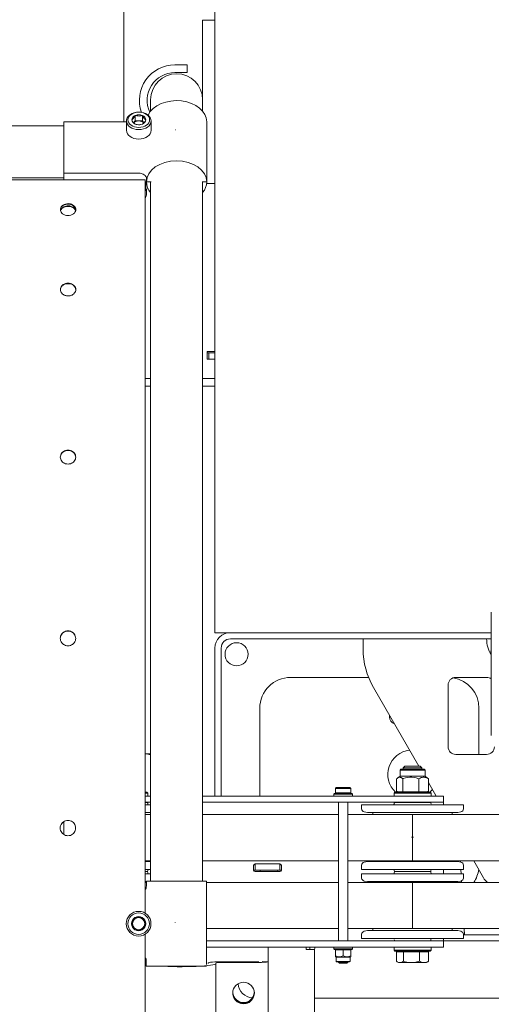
# Model space of a CAD drawing. Header units: millimetres. Extents: x -70269 to 35056, y -51814 to 48966.
# Tile 168 of 220: x -33448 to -33143, y 30653 to 31292. Entities that reach past the tile are written whole.
import ezdxf

# ---------------------------------------------------------------- set-up
doc = ezdxf.new("R2010")
doc.units = ezdxf.units.MM
doc.layers.add('00 - nowa technologia myjni_Nr_pióra__95', color=7, linetype='Continuous', lineweight=20, true_color=0x7c7c7c)
doc.layers.add('XREF', color=8, linetype='Continuous', lineweight=9)

# ---------------------------------------------------------------- blocks, each defined once
blk = doc.blocks.new('parter 2025.10.15')
at = {"layer": '00 - nowa technologia myjni_Nr_pióra__95', "color": 8, "linetype": 'Continuous', "lineweight": 5}
for p, q in [((507.968, 2578.32), (507.968, 2603.189)), ((513.868, 2545.175), (513.868, 2592.876)), ((513.868, 2584.911), (513.069, 2584.911)), ((513.069, 2579.01), (513.069, 2584.911)), ((512.075, 2582.011), (511.275, 2582.011)), ((512.075, 2581.511), (512.075, 2582.011)), ((511.275, 2581.511), (512.075, 2581.511)), ((509.698, 2579.011), (509.698, 2579.748)), ((513.068, 2579.01), (513.069, 2579.747)), ((508.702, 2578.733), (508.698, 2578.728)), ((508.711, 2578.733), (508.702, 2578.733)), ((508.702, 2578.381), (508.702, 2578.733)), ((509.164, 2578.733), (509.155, 2578.733)), ((509.169, 2578.728), (509.164, 2578.733)), ((509.164, 2578.381), (509.164, 2578.733)), ((504.083, 2578.056), (334.603, 2578.092)), ((504.083, 2578.321), (504.082, 2574.988)), ((508.133, 2578.319), (504.083, 2578.321)), ((508.133, 2577.768), (508.133, 2578.379)), ((508.476, 2578.455), (508.471, 2578.45)), ((508.471, 2578.45), (508.476, 2578.444)), ((508.702, 2578.381), (508.598, 2578.253)), ((508.698, 2578.172), (508.702, 2578.166)), ((509.164, 2578.381), (508.702, 2578.381)), ((508.702, 2578.166), (508.711, 2578.166)), ((509.155, 2578.166), (509.164, 2578.166)), ((509.268, 2578.253), (509.164, 2578.381)), ((509.164, 2578.166), (509.169, 2578.172)), ((509.395, 2578.45), (509.391, 2578.455)), ((509.391, 2578.444), (509.395, 2578.45)), ((509.733, 2577.768), (509.733, 2578.379)), ((513.333, 2578.318), (513.332, 2574.419)), ((513.332, 2574.419), (513.333, 2578.318)), ((508.933, 2574.987), (504.082, 2574.988)), ((504.082, 2574.988), (504.082, 2574.552)), ((504.082, 2574.988), (508.933, 2574.987)), ((509.352, 2574.551), (154.352, 2574.628)), ((504.082, 2574.685), (334.602, 2574.722)), ((509.352, 2574.5), (509.342, 2526.979)), ((509.352, 2574.551), (509.352, 2574.5)), ((509.352, 2574.331), (509.352, 2574.501)), ((509.432, 2574.419), (509.352, 2574.419)), ((509.369, 2574.393), (509.352, 2574.394)), ((509.352, 2574.331), (509.352, 2570.592)), ((509.369, 2574.393), (509.394, 2574.39)), ((509.415, 2574.419), (509.394, 2574.39)), ((509.394, 2574.39), (509.394, 2573.871)), ((509.432, 2574.42), (509.432, 2574.632)), ((509.432, 2574.42), (509.432, 2574.632)), ((509.432, 2574.42), (509.732, 2574.42)), ((509.432, 2574.42), (509.732, 2574.42)), ((509.688, 2529.048), (509.697, 2574.42)), ((513.332, 2574.419), (513.032, 2574.419)), ((513.332, 2574.419), (513.032, 2574.419)), ((513.057, 2529.047), (513.067, 2574.419)), ((513.868, 2574.311), (513.326, 2574.311)), ((509.369, 2573.869), (509.352, 2573.867)), ((509.369, 2573.869), (509.394, 2573.871)), ((509.432, 2573.578), (509.432, 2573.911)), ((513.868, 2563.426), (513.369, 2563.426)), ((513.369, 2563.426), (513.369, 2562.926)), ((513.369, 2563.325), (513.468, 2563.325)), ((513.369, 2562.926), (513.868, 2562.926)), ((513.468, 2563.325), (513.468, 2562.926)), ((513.568, 2563.325), (513.468, 2563.325)), ((513.868, 2563.325), (513.568, 2563.325)), ((513.868, 2562.926), (513.568, 2562.926)), ((509.695, 2561.676), (509.35, 2561.676)), ((513.768, 2561.676), (513.065, 2561.676)), ((513.768, 2561.676), (513.868, 2561.676)), ((509.695, 2561.176), (509.349, 2561.176)), ((513.768, 2561.176), (513.064, 2561.176)), ((513.868, 2561.176), (513.768, 2561.176)), ((531.769, 2546.516), (531.769, 2538.516)), ((513.868, 2545.175), (514.868, 2545.175)), ((531.769, 2545.175), (514.868, 2545.175)), ((503.846, 2544.809), (503.846, 2544.81)), ((531.769, 2544.776), (514.868, 2544.776)), ((523.468, 2544.115), (523.468, 2544.776)), ((523.468, 2544.776), (531.469, 2544.776)), ((513.868, 2534.575), (513.868, 2544.176)), ((514.269, 2534.575), (514.269, 2544.176)), ((518.768, 2542.276), (523.819, 2542.276)), ((531.469, 2542.276), (529.469, 2542.276)), ((528.969, 2541.776), (528.969, 2537.776)), ((527.077, 2536.526), (524.138, 2541.615)), ((516.769, 2534.576), (516.769, 2540.276)), ((525.168, 2539.726), (525.168, 2539.831)), ((530.968, 2537.276), (530.968, 2540.276)), ((509.689, 2537.326), (509.344, 2537.326)), ((529.469, 2537.276), (531.469, 2537.276)), ((526.176, 2536.526), (526.068, 2536.418)), ((526.618, 2536.526), (526.176, 2536.526)), ((526.618, 2536.526), (526.176, 2536.526)), ((527.161, 2536.526), (526.618, 2536.526)), ((527.161, 2536.526), (526.618, 2536.526)), ((527.161, 2536.526), (527.269, 2536.418)), ((527.161, 2536.526), (527.269, 2536.418)), ((525.912, 2536.316), (525.858, 2536.262)), ((525.912, 2536.316), (525.858, 2536.262)), ((525.858, 2536.262), (526.195, 2536.262)), ((525.858, 2535.863), (525.858, 2536.262)), ((525.858, 2536.262), (526.195, 2536.262)), ((525.858, 2535.863), (525.858, 2536.262)), ((525.912, 2536.316), (526.227, 2536.316)), ((525.912, 2536.316), (526.227, 2536.316)), ((526.607, 2536.418), (526.068, 2536.418)), ((526.068, 2536.418), (526.068, 2536.316)), ((526.607, 2536.418), (526.068, 2536.418)), ((526.068, 2536.418), (526.068, 2536.316)), ((526.195, 2536.262), (527.478, 2536.262)), ((526.195, 2536.262), (527.478, 2536.262)), ((526.227, 2536.316), (527.424, 2536.316)), ((526.227, 2536.316), (527.424, 2536.316)), ((527.269, 2536.418), (526.607, 2536.418)), ((527.269, 2536.418), (526.607, 2536.418)), ((527.269, 2536.418), (527.269, 2536.316)), ((527.269, 2536.418), (527.269, 2536.316)), ((527.424, 2536.316), (527.478, 2536.262)), ((527.478, 2535.863), (527.478, 2536.262)), ((527.478, 2535.863), (527.478, 2536.262)), ((509.35, 2535.7), (509.344, 2535.705)), ((509.35, 2535.7), (509.344, 2535.703)), ((509.35, 2534.881), (509.35, 2535.7)), ((525.637, 2534.881), (525.637, 2535.7)), ((525.637, 2534.881), (525.637, 2535.7)), ((525.858, 2535.863), (525.692, 2535.744)), ((525.858, 2535.863), (525.692, 2535.744)), ((525.858, 2535.863), (526.195, 2535.863)), ((525.858, 2535.863), (526.195, 2535.863)), ((526.069, 2535.709), (526.041, 2535.7)), ((526.069, 2535.709), (526.041, 2535.7)), ((526.041, 2534.881), (526.041, 2535.7)), ((526.041, 2534.881), (526.041, 2535.7)), ((526.195, 2535.863), (527.478, 2535.863)), ((526.195, 2535.863), (527.478, 2535.863)), ((527.073, 2534.881), (527.073, 2535.7)), ((527.073, 2534.881), (527.073, 2535.7)), ((527.478, 2535.863), (527.645, 2535.744)), ((527.7, 2534.881), (527.7, 2535.7)), ((527.7, 2534.881), (527.7, 2535.7)), ((528.203, 2534.575), (527.7, 2535.447)), ((509.35, 2534.881), (509.344, 2534.879)), ((509.35, 2534.881), (509.344, 2534.88)), ((509.456, 2534.826), (509.344, 2534.826)), ((509.518, 2534.763), (509.344, 2534.763)), ((509.456, 2534.826), (509.518, 2534.763)), ((509.518, 2534.763), (509.518, 2534.575)), ((521.608, 2534.735), (521.568, 2534.696)), ((521.608, 2534.735), (521.568, 2534.696)), ((521.642, 2534.696), (521.568, 2534.696)), ((521.568, 2534.696), (521.568, 2534.575)), ((521.642, 2534.696), (521.568, 2534.696)), ((521.568, 2534.696), (521.568, 2534.575)), ((521.677, 2534.735), (521.608, 2534.735)), ((521.677, 2534.735), (521.608, 2534.735)), ((522.769, 2534.696), (521.642, 2534.696)), ((522.769, 2534.696), (521.642, 2534.696)), ((521.729, 2535.136), (521.669, 2535.076)), ((521.729, 2535.136), (521.669, 2535.076)), ((521.669, 2535.076), (522.607, 2535.076)), ((521.669, 2534.795), (521.669, 2535.076)), ((521.669, 2535.076), (522.607, 2535.076)), ((521.669, 2534.795), (521.669, 2535.076)), ((521.669, 2534.795), (522.607, 2534.795)), ((521.669, 2534.795), (522.607, 2534.795)), ((521.729, 2534.735), (521.669, 2534.795)), ((522.728, 2534.735), (521.677, 2534.735)), ((522.728, 2534.735), (521.677, 2534.735)), ((521.729, 2535.136), (522.555, 2535.136)), ((521.729, 2535.136), (522.555, 2535.136)), ((522.555, 2535.136), (522.608, 2535.136)), ((522.555, 2535.136), (522.608, 2535.136)), ((522.607, 2535.076), (522.668, 2535.076)), ((522.607, 2535.076), (522.668, 2535.076)), ((522.607, 2534.795), (522.668, 2534.795)), ((522.607, 2534.795), (522.668, 2534.795)), ((522.608, 2535.136), (522.668, 2535.076)), ((522.608, 2535.136), (522.668, 2535.076)), ((522.608, 2534.735), (522.668, 2534.795)), ((522.608, 2534.735), (522.668, 2534.795)), ((522.668, 2534.795), (522.668, 2535.076)), ((522.668, 2534.795), (522.668, 2535.076)), ((522.728, 2534.735), (522.769, 2534.696)), ((522.769, 2534.696), (522.769, 2534.575)), ((522.769, 2534.696), (522.769, 2534.575)), ((525.531, 2534.826), (525.468, 2534.763)), ((526.545, 2534.763), (525.468, 2534.763)), ((525.468, 2534.763), (525.468, 2534.575)), ((526.545, 2534.763), (525.468, 2534.763)), ((525.468, 2534.763), (525.468, 2534.575)), ((526.551, 2534.826), (525.531, 2534.826)), ((526.551, 2534.826), (525.531, 2534.826)), ((525.837, 2534.826), (525.692, 2534.865)), ((526.069, 2534.878), (526.041, 2534.881)), ((526.069, 2534.878), (526.041, 2534.881)), ((527.869, 2534.763), (526.545, 2534.763)), ((527.869, 2534.763), (526.545, 2534.763)), ((527.806, 2534.826), (526.551, 2534.826)), ((527.806, 2534.826), (526.551, 2534.826)), ((527.5, 2534.826), (527.645, 2534.865)), ((527.5, 2534.826), (527.645, 2534.865)), ((527.806, 2534.826), (527.869, 2534.763)), ((527.806, 2534.826), (527.869, 2534.763)), ((527.869, 2534.763), (527.869, 2534.575)), ((527.869, 2534.763), (527.869, 2534.575)), ((509.689, 2534.575), (509.344, 2534.575)), ((509.689, 2534.176), (509.344, 2534.176)), ((509.463, 2534.156), (509.344, 2534.156)), ((509.689, 2534.016), (509.344, 2534.016)), ((509.513, 2534.106), (509.514, 2534.065)), ((527.168, 2534.575), (513.059, 2534.575)), ((527.168, 2534.176), (513.059, 2534.176)), ((521.868, 2525.175), (521.868, 2534.176)), ((521.868, 2525.175), (521.868, 2534.176)), ((522.469, 2525.175), (522.469, 2534.176)), ((522.469, 2525.175), (522.469, 2534.176)), ((524.335, 2534.016), (523.369, 2534.016)), ((523.371, 2533.741), (523.369, 2534.016)), ((524.335, 2534.016), (523.369, 2534.016)), ((523.371, 2533.741), (523.369, 2534.016)), ((529.969, 2534.016), (524.335, 2534.016)), ((529.969, 2534.016), (524.335, 2534.016)), ((525.474, 2534.106), (525.473, 2534.065)), ((525.859, 2534.156), (525.524, 2534.156)), ((525.859, 2534.156), (525.524, 2534.156)), ((525.748, 2534.016), (525.75, 2534.016)), ((525.748, 2534.016), (525.75, 2534.016)), ((525.869, 2534.176), (525.849, 2534.156)), ((525.869, 2534.176), (525.849, 2534.156)), ((527.813, 2534.156), (525.859, 2534.156)), ((527.813, 2534.156), (525.859, 2534.156)), ((525.869, 2534.176), (526.649, 2534.176)), ((525.869, 2534.176), (526.649, 2534.176)), ((526.649, 2534.176), (527.469, 2534.176)), ((526.649, 2534.176), (527.469, 2534.176)), ((528.669, 2534.575), (527.168, 2534.575)), ((528.669, 2534.176), (527.168, 2534.176)), ((527.469, 2534.176), (527.488, 2534.156)), ((527.587, 2534.016), (527.589, 2534.016)), ((527.587, 2534.016), (527.589, 2534.016)), ((527.863, 2534.106), (527.864, 2534.065)), ((527.863, 2534.106), (527.864, 2534.065)), ((528.669, 2534.575), (528.669, 2534.176)), ((528.669, 2534.016), (528.669, 2534.176)), ((529.966, 2533.741), (529.969, 2534.016)), ((509.688, 2533.506), (509.343, 2533.506)), ((509.688, 2533.376), (509.343, 2533.376)), ((521.868, 2533.376), (513.058, 2533.376)), ((526.669, 2533.376), (522.469, 2533.376)), ((523.743, 2533.506), (523.533, 2533.546)), ((523.743, 2533.506), (523.533, 2533.546)), ((524.6, 2533.506), (523.743, 2533.506)), ((524.6, 2533.506), (523.743, 2533.506)), ((524.093, 2533.506), (524.093, 2533.376)), ((524.093, 2533.506), (524.093, 2533.376)), ((529.594, 2533.506), (524.6, 2533.506)), ((529.594, 2533.506), (524.6, 2533.506)), ((526.669, 2533.376), (526.669, 2530.376)), ((528.909, 2533.376), (526.669, 2533.376)), ((551.784, 2533.376), (528.909, 2533.376)), ((529.243, 2533.506), (529.243, 2533.376)), ((529.243, 2533.506), (529.243, 2533.376)), ((529.594, 2533.506), (529.804, 2533.546)), ((504.071, 2532.917), (504.071, 2532.085)), ((503.843, 2532.503), (503.843, 2532.503)), ((526.61, 2531.916), (526.727, 2531.916)), ((509.688, 2530.376), (509.343, 2530.376)), ((509.343, 2530.326), (509.688, 2530.326)), ((521.868, 2530.376), (513.058, 2530.376)), ((516.568, 2530.175), (516.469, 2530.175)), ((516.469, 2529.776), (516.469, 2530.175)), ((516.469, 2530.175), (518.069, 2530.175)), ((517.968, 2530.175), (516.568, 2530.175)), ((518.069, 2530.175), (517.968, 2530.175)), ((518.069, 2529.776), (518.069, 2530.175)), ((526.669, 2530.376), (522.469, 2530.376)), ((523.743, 2530.326), (523.533, 2530.285)), ((523.743, 2530.326), (523.966, 2530.326)), ((523.743, 2530.326), (523.966, 2530.326)), ((523.966, 2530.326), (529.594, 2530.326)), ((523.966, 2530.326), (529.594, 2530.326)), ((524.093, 2530.326), (524.093, 2530.376)), ((524.093, 2530.326), (524.093, 2530.376)), ((528.909, 2530.376), (526.669, 2530.376)), ((551.784, 2530.376), (528.909, 2530.376)), ((529.243, 2530.326), (529.243, 2530.376)), ((529.243, 2530.326), (529.243, 2530.376)), ((529.594, 2530.326), (529.804, 2530.285)), ((529.594, 2530.326), (529.804, 2530.285)), ((529.78, 2530.289), (529.776, 2530.376)), ((531.263, 2529.276), (530.628, 2530.376)), ((509.343, 2529.816), (509.688, 2529.816)), ((509.463, 2529.676), (509.343, 2529.676)), ((509.343, 2529.676), (509.463, 2529.676)), ((509.688, 2529.536), (509.343, 2529.536)), ((509.513, 2529.725), (509.514, 2529.816)), ((509.513, 2529.626), (509.514, 2529.585)), ((516.368, 2530.076), (516.368, 2529.776)), ((516.469, 2529.776), (516.368, 2529.776)), ((516.568, 2529.776), (516.469, 2529.776)), ((516.469, 2529.676), (518.069, 2529.676)), ((516.568, 2529.776), (517.968, 2529.776)), ((517.925, 2529.676), (517.93, 2529.776)), ((518.069, 2529.776), (517.968, 2529.776)), ((518.069, 2529.776), (518.168, 2529.776)), ((518.168, 2529.776), (518.168, 2530.076)), ((523.371, 2530.09), (523.369, 2529.816)), ((523.371, 2530.09), (523.369, 2529.816)), ((523.369, 2529.816), (523.619, 2529.816)), ((523.369, 2529.816), (523.619, 2529.816)), ((529.968, 2529.536), (523.369, 2529.536)), ((523.371, 2529.261), (523.369, 2529.536)), ((529.968, 2529.536), (523.369, 2529.536)), ((523.371, 2529.261), (523.369, 2529.536)), ((523.619, 2529.816), (529.969, 2529.816)), ((523.619, 2529.816), (529.969, 2529.816)), ((525.424, 2529.536), (525.426, 2529.536)), ((525.424, 2529.536), (525.426, 2529.536)), ((525.474, 2529.725), (525.473, 2529.816)), ((525.474, 2529.626), (525.473, 2529.585)), ((525.474, 2529.626), (525.473, 2529.585)), ((527.813, 2529.676), (525.524, 2529.676)), ((525.524, 2529.676), (525.611, 2529.676)), ((525.611, 2529.676), (527.813, 2529.676)), ((527.813, 2529.676), (525.611, 2529.676)), ((525.611, 2529.676), (527.813, 2529.676)), ((525.735, 2529.536), (525.738, 2529.536)), ((525.735, 2529.536), (525.738, 2529.536)), ((527.584, 2529.536), (527.585, 2529.536)), ((527.584, 2529.536), (527.585, 2529.536)), ((527.863, 2529.725), (527.864, 2529.816)), ((527.863, 2529.725), (527.864, 2529.816)), ((527.863, 2529.626), (527.864, 2529.585)), ((527.888, 2529.542), (527.891, 2529.541)), ((527.888, 2529.542), (527.891, 2529.541)), ((528.669, 2529.536), (528.669, 2529.816)), ((529.82, 2529.536), (529.805, 2529.816)), ((529.966, 2530.09), (529.969, 2529.816)), ((529.966, 2529.261), (529.969, 2529.536)), ((529.966, 2529.261), (529.969, 2529.536)), ((529.969, 2529.536), (529.968, 2529.536)), ((529.969, 2529.536), (529.968, 2529.536)), ((509.423, 2529.026), (509.343, 2529.026)), ((509.422, 2528.975), (509.343, 2528.975)), ((509.422, 2529.048), (509.422, 2528.748)), ((509.422, 2529.048), (513.322, 2529.047)), ((509.422, 2529.048), (509.422, 2528.748)), ((513.322, 2529.047), (513.321, 2523.658)), ((513.321, 2523.658), (513.322, 2529.047)), ((521.868, 2528.975), (513.322, 2528.975)), ((526.669, 2528.975), (522.469, 2528.975)), ((523.743, 2529.026), (523.533, 2529.066)), ((523.743, 2529.026), (523.533, 2529.066)), ((529.593, 2529.026), (523.743, 2529.026)), ((529.593, 2529.026), (523.743, 2529.026)), ((524.093, 2529.026), (524.093, 2528.975)), ((524.093, 2529.026), (524.093, 2528.975)), ((526.669, 2528.975), (526.669, 2525.976)), ((528.909, 2528.975), (526.669, 2528.975)), ((528.909, 2528.975), (551.784, 2528.975)), ((529.243, 2529.026), (529.243, 2529.026)), ((529.243, 2529.026), (529.243, 2528.975)), ((529.243, 2529.026), (529.243, 2529.026)), ((529.243, 2529.026), (529.243, 2528.975)), ((529.594, 2529.026), (529.593, 2529.026)), ((529.594, 2529.026), (529.593, 2529.026)), ((529.594, 2529.026), (529.804, 2529.066)), ((529.594, 2529.026), (529.804, 2529.066)), ((529.844, 2529.079), (529.849, 2528.975)), ((529.844, 2529.079), (529.849, 2528.975)), ((508.464, 2526.306), (508.46, 2526.298)), ((508.46, 2526.298), (508.464, 2526.291)), ((508.571, 2526.49), (508.464, 2526.306)), ((508.571, 2526.49), (508.687, 2526.69)), ((508.691, 2526.698), (508.687, 2526.69)), ((508.7, 2526.698), (508.691, 2526.698)), ((508.7, 2526.698), (509.144, 2526.698)), ((509.153, 2526.698), (509.144, 2526.698)), ((509.157, 2526.69), (509.153, 2526.698)), ((509.157, 2526.69), (509.379, 2526.306)), ((509.384, 2526.298), (509.379, 2526.306)), ((509.379, 2526.29), (509.384, 2526.298)), ((511.298, 2526.391), (511.279, 2526.372)), ((508.686, 2525.906), (508.464, 2526.291)), ((508.686, 2525.906), (508.691, 2525.898)), ((508.691, 2525.898), (508.7, 2525.898)), ((509.144, 2525.898), (508.7, 2525.898)), ((509.144, 2525.898), (509.153, 2525.898)), ((509.153, 2525.898), (509.157, 2525.906)), ((509.273, 2526.106), (509.157, 2525.906)), ((509.273, 2526.106), (509.379, 2526.29)), ((521.868, 2525.976), (513.322, 2525.976)), ((526.669, 2525.976), (522.469, 2525.976)), ((523.743, 2525.846), (523.533, 2525.805)), ((523.743, 2525.846), (529.36, 2525.846)), ((523.743, 2525.846), (529.36, 2525.846)), ((524.093, 2525.846), (524.093, 2525.976)), ((524.093, 2525.846), (524.093, 2525.976)), ((528.909, 2525.976), (526.669, 2525.976)), ((528.909, 2525.976), (551.784, 2525.976)), ((529.243, 2525.846), (529.243, 2525.976)), ((529.243, 2525.846), (529.243, 2525.976)), ((529.36, 2525.846), (529.594, 2525.846)), ((529.36, 2525.846), (529.594, 2525.846)), ((529.594, 2525.846), (529.804, 2525.805)), ((529.594, 2525.846), (529.804, 2525.805)), ((530.027, 2525.576), (530.006, 2525.976)), ((509.342, 2525.617), (509.326, 2453.613)), ((527.168, 2525.175), (513.322, 2525.175)), ((523.371, 2525.61), (523.369, 2525.336)), ((523.371, 2525.61), (523.369, 2525.336)), ((523.369, 2525.336), (529.705, 2525.336)), ((523.369, 2525.336), (529.705, 2525.336)), ((525.524, 2525.196), (527.722, 2525.196)), ((525.524, 2525.196), (527.722, 2525.196)), ((525.869, 2525.175), (525.849, 2525.196)), ((525.869, 2525.175), (525.849, 2525.196)), ((528.669, 2525.175), (527.168, 2525.175)), ((527.469, 2525.175), (527.488, 2525.196)), ((527.722, 2525.196), (527.813, 2525.196)), ((527.722, 2525.196), (527.813, 2525.196)), ((527.863, 2525.245), (527.864, 2525.336)), ((527.863, 2525.245), (527.864, 2525.336)), ((528.668, 2525.175), (538.088, 2525.175)), ((528.669, 2525.175), (528.669, 2525.335)), ((528.669, 2525.175), (532.869, 2525.175)), ((528.669, 2524.776), (528.669, 2525.175)), ((529.705, 2525.336), (529.969, 2525.336)), ((529.705, 2525.336), (529.969, 2525.336)), ((529.966, 2525.61), (529.969, 2525.336)), ((529.966, 2525.61), (529.969, 2525.336)), ((529.966, 2525.576), (532.869, 2525.576)), ((517.318, 2524.776), (513.322, 2524.776)), ((517.318, 2524.776), (517.318, 2523.754)), ((527.168, 2524.776), (517.318, 2524.776)), ((519.769, 2524.776), (519.769, 2524.626)), ((519.769, 2524.626), (520.318, 2524.626)), ((520.318, 2452.576), (520.318, 2524.626)), ((521.568, 2524.776), (522.695, 2524.776)), ((521.568, 2524.656), (521.568, 2524.776)), ((521.568, 2524.776), (522.695, 2524.776)), ((521.568, 2524.656), (521.568, 2524.776)), ((521.568, 2524.656), (522.695, 2524.656)), ((521.568, 2524.656), (522.695, 2524.656)), ((521.608, 2524.616), (521.568, 2524.656)), ((521.608, 2524.616), (522.66, 2524.616)), ((521.608, 2524.616), (522.66, 2524.616)), ((521.725, 2524.616), (521.669, 2524.6)), ((521.725, 2524.616), (521.669, 2524.6)), ((521.669, 2524.582), (521.669, 2524.6)), ((521.669, 2524.582), (521.669, 2524.6)), ((521.669, 2524.582), (521.669, 2524.58)), ((521.669, 2524.582), (521.669, 2524.58)), ((521.669, 2524.58), (521.669, 2524.205)), ((521.669, 2524.58), (521.669, 2524.205)), ((521.779, 2524.616), (521.725, 2524.616)), ((521.779, 2524.616), (521.725, 2524.616)), ((522.612, 2524.616), (521.779, 2524.616)), ((522.612, 2524.616), (521.779, 2524.616)), ((522.168, 2524.58), (522.168, 2524.205)), ((522.168, 2524.58), (522.168, 2524.205)), ((522.612, 2524.616), (522.668, 2524.6)), ((522.612, 2524.616), (522.668, 2524.6)), ((522.66, 2524.616), (522.728, 2524.616)), ((522.66, 2524.616), (522.728, 2524.616)), ((522.668, 2524.6), (522.668, 2524.58)), ((522.668, 2524.6), (522.668, 2524.58)), ((522.668, 2524.58), (522.668, 2524.205)), ((522.668, 2524.58), (522.668, 2524.205)), ((522.695, 2524.776), (522.769, 2524.776)), ((522.695, 2524.776), (522.769, 2524.776)), ((522.695, 2524.656), (522.769, 2524.656)), ((522.695, 2524.656), (522.769, 2524.656)), ((522.728, 2524.616), (522.769, 2524.656)), ((522.728, 2524.616), (522.769, 2524.656)), ((522.769, 2524.656), (522.769, 2524.776)), ((522.769, 2524.656), (522.769, 2524.776)), ((525.468, 2524.776), (526.073, 2524.776)), ((525.468, 2524.588), (525.468, 2524.776)), ((525.468, 2524.776), (526.073, 2524.776)), ((525.468, 2524.588), (525.468, 2524.776)), ((525.468, 2524.588), (526.073, 2524.588)), ((525.468, 2524.588), (526.073, 2524.588)), ((525.531, 2524.525), (525.468, 2524.588)), ((525.531, 2524.525), (526.104, 2524.525)), ((525.531, 2524.525), (526.104, 2524.525)), ((526.079, 2524.466), (525.632, 2524.466)), ((525.632, 2524.466), (525.632, 2523.856)), ((526.079, 2524.466), (525.632, 2524.466)), ((525.632, 2524.466), (525.632, 2523.856)), ((526.583, 2524.525), (525.837, 2524.525)), ((525.837, 2524.525), (525.837, 2524.466)), ((526.583, 2524.525), (525.837, 2524.525)), ((525.837, 2524.525), (525.837, 2524.466)), ((526.073, 2524.776), (527.869, 2524.776)), ((526.073, 2524.776), (527.869, 2524.776)), ((526.073, 2524.588), (527.869, 2524.588)), ((526.073, 2524.588), (527.869, 2524.588)), ((527.115, 2524.466), (526.079, 2524.466)), ((526.079, 2524.466), (526.079, 2523.856)), ((527.115, 2524.466), (526.079, 2524.466)), ((526.079, 2524.466), (526.079, 2523.856)), ((526.104, 2524.525), (527.806, 2524.525)), ((526.104, 2524.525), (527.806, 2524.525)), ((527.5, 2524.525), (526.583, 2524.525)), ((527.5, 2524.525), (526.583, 2524.525)), ((527.704, 2524.466), (527.115, 2524.466)), ((527.115, 2524.466), (527.115, 2523.856)), ((527.704, 2524.466), (527.115, 2524.466)), ((527.115, 2524.466), (527.115, 2523.856)), ((528.669, 2524.776), (527.168, 2524.776)), ((527.5, 2524.525), (527.5, 2524.466)), ((527.5, 2524.525), (527.5, 2524.466)), ((527.704, 2524.466), (527.704, 2523.856)), ((527.704, 2524.466), (527.704, 2523.856)), ((527.806, 2524.525), (527.869, 2524.588)), ((527.806, 2524.525), (527.869, 2524.588)), ((527.869, 2524.588), (527.869, 2524.776)), ((527.869, 2524.588), (527.869, 2524.776)), ((509.421, 2523.779), (509.341, 2523.779)), ((509.421, 2523.548), (509.421, 2523.848)), ((509.421, 2523.548), (509.421, 2523.848)), ((513.418, 2523.744), (513.418, 2523.709)), ((513.918, 2523.709), (513.918, 2523.744)), ((516.718, 2523.831), (514.418, 2523.831)), ((514.418, 2523.787), (516.718, 2523.787)), ((517.318, 2523.814), (516.935, 2523.842)), ((517.318, 2523.814), (517.318, 2519.829)), ((517.318, 2523.754), (517.318, 2521.791)), ((521.669, 2524.2), (521.669, 2524.205)), ((521.669, 2524.2), (521.669, 2524.205)), ((521.669, 2524.2), (521.669, 2524.157)), ((521.669, 2524.2), (521.669, 2524.157)), ((521.718, 2524.126), (521.669, 2524.157)), ((521.774, 2524.126), (521.718, 2524.126)), ((521.718, 2524.126), (521.718, 2523.845)), ((521.774, 2524.126), (521.718, 2524.126)), ((521.718, 2524.126), (521.718, 2523.845)), ((521.774, 2523.845), (521.718, 2523.845)), ((521.749, 2523.816), (521.718, 2523.845)), ((521.774, 2523.845), (521.718, 2523.845)), ((521.749, 2523.816), (521.718, 2523.845)), ((521.8, 2523.816), (521.749, 2523.816)), ((521.8, 2523.816), (521.749, 2523.816)), ((522.618, 2524.126), (521.774, 2524.126)), ((522.618, 2524.126), (521.774, 2524.126)), ((522.618, 2523.845), (521.774, 2523.845)), ((522.618, 2523.845), (521.774, 2523.845)), ((522.589, 2523.816), (521.8, 2523.816)), ((522.589, 2523.816), (521.8, 2523.816)), ((521.868, 2523.797), (521.868, 2523.816)), ((521.868, 2523.797), (521.868, 2523.816)), ((521.868, 2523.797), (522.432, 2523.797)), ((521.868, 2523.797), (522.432, 2523.797)), ((521.93, 2523.736), (521.868, 2523.797)), ((522.407, 2523.736), (522.469, 2523.797)), ((522.407, 2523.736), (522.469, 2523.797)), ((522.432, 2523.797), (522.469, 2523.797)), ((522.432, 2523.797), (522.469, 2523.797)), ((522.469, 2523.797), (522.469, 2523.816)), ((522.469, 2523.797), (522.469, 2523.816)), ((522.589, 2523.816), (522.618, 2523.845)), ((522.589, 2523.816), (522.618, 2523.845)), ((522.618, 2524.126), (522.668, 2524.157)), ((522.618, 2524.126), (522.668, 2524.157)), ((522.618, 2524.126), (522.618, 2523.845)), ((522.618, 2524.126), (522.618, 2523.845)), ((522.668, 2524.157), (522.668, 2524.205)), ((522.668, 2524.157), (522.668, 2524.205)), ((525.768, 2523.776), (525.672, 2523.831)), ((525.768, 2523.776), (525.672, 2523.831)), ((525.856, 2523.776), (525.768, 2523.776)), ((525.856, 2523.776), (525.768, 2523.776)), ((526.576, 2523.776), (525.856, 2523.776)), ((526.576, 2523.776), (525.856, 2523.776)), ((526.597, 2523.776), (526.576, 2523.776)), ((526.597, 2523.776), (526.576, 2523.776)), ((526.597, 2523.776), (526.576, 2523.776)), ((526.597, 2523.776), (526.576, 2523.776)), ((527.41, 2523.776), (526.597, 2523.776)), ((527.41, 2523.776), (526.597, 2523.776)), ((527.569, 2523.776), (527.41, 2523.776)), ((527.569, 2523.776), (527.41, 2523.776)), ((527.569, 2523.776), (527.665, 2523.831)), ((527.569, 2523.776), (527.665, 2523.831)), ((509.421, 2523.548), (513.321, 2523.547)), ((513.918, 2523.709), (513.918, 2519.724)), ((521.93, 2523.736), (522.378, 2523.736)), ((521.93, 2523.736), (522.378, 2523.736)), ((522.378, 2523.736), (522.407, 2523.736)), ((522.378, 2523.736), (522.407, 2523.736)), ((520.318, 2521.475), (536.268, 2521.475))]:
    blk.add_line(p, q, dxfattribs=at)
for points in [[(508.582, 2578.545), (508.622, 2578.599), (508.665, 2578.669), (508.698, 2578.728)], [(508.711, 2578.733), (508.795, 2578.709), (508.869, 2578.697), (508.953, 2578.693), (509.039, 2578.703), (509.094, 2578.715), (509.155, 2578.733)], [(509.169, 2578.728), (509.211, 2578.652), (509.247, 2578.594), (509.29, 2578.539), (509.332, 2578.496), (509.36, 2578.474), (509.391, 2578.455)], [(508.582, 2578.545), (508.544, 2578.506), (508.503, 2578.472), (508.476, 2578.455)], [(508.698, 2578.172), (508.656, 2578.199), (508.619, 2578.231), (508.577, 2578.28), (508.534, 2578.342), (508.476, 2578.444)], [(509.155, 2578.166), (509.072, 2578.142), (508.998, 2578.13), (508.913, 2578.126), (508.828, 2578.135), (508.772, 2578.148), (508.711, 2578.166)], [(509.284, 2578.273), (509.244, 2578.228), (509.201, 2578.192), (509.169, 2578.172)], [(509.284, 2578.273), (509.322, 2578.326), (509.391, 2578.444)], [(509.432, 2574.632), (509.426, 2574.688), (509.408, 2574.742), (509.377, 2574.795), (509.336, 2574.842), (509.287, 2574.882), (509.226, 2574.919), (509.16, 2574.948), (509.09, 2574.969), (509.012, 2574.983), (508.933, 2574.987)], [(509.432, 2574.632), (509.426, 2574.688), (509.408, 2574.742), (509.377, 2574.795), (509.336, 2574.842), (509.287, 2574.882), (509.226, 2574.919), (509.16, 2574.948), (509.09, 2574.969), (509.012, 2574.983), (508.933, 2574.987)], [(504.352, 2573.009), (504.274, 2573.005), (504.18, 2572.986), (504.091, 2572.953), (504.05, 2572.932), (504.012, 2572.907), (503.977, 2572.88), (503.946, 2572.85), (503.905, 2572.798), (503.876, 2572.742), (503.858, 2572.683), (503.852, 2572.625)], [(504.352, 2572.977), (504.276, 2572.973), (504.201, 2572.959), (504.13, 2572.938), (504.064, 2572.907), (503.992, 2572.86), (503.961, 2572.832), (503.933, 2572.802), (503.901, 2572.76), (503.877, 2572.714), (503.861, 2572.665), (503.852, 2572.609)], [(504.852, 2572.625), (504.846, 2572.685), (504.827, 2572.744), (504.797, 2572.801), (504.756, 2572.852), (504.706, 2572.897), (504.645, 2572.936), (504.578, 2572.968), (504.506, 2572.991), (504.431, 2573.004), (504.352, 2573.009)], [(504.852, 2572.609), (504.843, 2572.667), (504.822, 2572.724), (504.803, 2572.758), (504.781, 2572.791), (504.754, 2572.822), (504.724, 2572.85), (504.654, 2572.899), (504.574, 2572.937), (504.503, 2572.959), (504.429, 2572.973), (504.352, 2572.977)], [(504.352, 2572.238), (504.255, 2572.246), (504.161, 2572.268), (504.116, 2572.284), (504.073, 2572.304), (504.034, 2572.327), (503.997, 2572.353), (503.947, 2572.399), (503.905, 2572.451), (503.875, 2572.508), (503.858, 2572.567), (503.852, 2572.625)], [(504.352, 2572.866), (504.282, 2572.863), (504.214, 2572.852), (504.148, 2572.834), (504.072, 2572.803), (504.005, 2572.762), (503.947, 2572.713), (503.901, 2572.656), (503.876, 2572.608), (503.859, 2572.559)], [(504.352, 2572.833), (504.285, 2572.83), (504.218, 2572.819), (504.154, 2572.803), (504.08, 2572.774), (504.014, 2572.735), (503.956, 2572.689), (503.909, 2572.635), (503.882, 2572.589), (503.864, 2572.542)], [(504.352, 2572.866), (504.404, 2572.865), (504.455, 2572.859), (504.506, 2572.849), (504.555, 2572.835), (504.617, 2572.81), (504.674, 2572.779), (504.725, 2572.743), (504.767, 2572.702), (504.802, 2572.656), (504.828, 2572.607), (504.844, 2572.558)], [(504.352, 2572.833), (504.452, 2572.826), (504.549, 2572.803), (504.594, 2572.787), (504.638, 2572.766), (504.678, 2572.743), (504.716, 2572.716), (504.758, 2572.678), (504.794, 2572.635), (504.822, 2572.588), (504.84, 2572.541)], [(504.352, 2572.238), (504.43, 2572.243), (504.524, 2572.262), (504.613, 2572.295), (504.653, 2572.317), (504.692, 2572.342), (504.726, 2572.369), (504.758, 2572.399), (504.798, 2572.451), (504.828, 2572.508), (504.846, 2572.567), (504.852, 2572.625)], [(504.351, 2567.847), (504.273, 2567.842), (504.224, 2567.834), (504.177, 2567.821), (504.133, 2567.806), (504.09, 2567.787), (504.036, 2567.755), (503.988, 2567.719), (503.945, 2567.677), (503.904, 2567.621), (503.875, 2567.561), (503.857, 2567.498), (503.851, 2567.436)], [(504.351, 2567.818), (504.274, 2567.814), (504.2, 2567.799), (504.128, 2567.776), (504.062, 2567.743), (504.024, 2567.719), (503.989, 2567.691), (503.958, 2567.662), (503.93, 2567.63), (503.899, 2567.583), (503.875, 2567.534), (503.859, 2567.482), (503.851, 2567.422)], [(504.851, 2567.436), (504.845, 2567.5), (504.826, 2567.563), (504.796, 2567.624), (504.754, 2567.678), (504.704, 2567.727), (504.645, 2567.769), (504.578, 2567.802), (504.505, 2567.827), (504.429, 2567.842), (504.351, 2567.847)], [(504.85, 2567.422), (504.842, 2567.484), (504.822, 2567.545), (504.796, 2567.594), (504.763, 2567.64), (504.724, 2567.681), (504.69, 2567.709), (504.654, 2567.734), (504.573, 2567.776), (504.502, 2567.799), (504.427, 2567.814), (504.351, 2567.818)], [(504.351, 2567.022), (504.302, 2567.024), (504.253, 2567.03), (504.206, 2567.04), (504.16, 2567.054), (504.101, 2567.078), (504.046, 2567.108), (503.996, 2567.144), (503.945, 2567.194), (503.904, 2567.25), (503.874, 2567.31), (503.857, 2567.374), (503.851, 2567.436)], [(504.351, 2567.022), (504.429, 2567.027), (504.477, 2567.036), (504.524, 2567.048), (504.569, 2567.064), (504.612, 2567.083), (504.665, 2567.115), (504.714, 2567.152), (504.756, 2567.194), (504.797, 2567.249), (504.827, 2567.31), (504.845, 2567.373), (504.851, 2567.436)], [(504.349, 2557.024), (504.27, 2557.018), (504.194, 2557.002), (504.122, 2556.974), (504.054, 2556.937), (503.994, 2556.89), (503.943, 2556.836), (503.902, 2556.775), (503.872, 2556.709), (503.854, 2556.638), (503.848, 2556.569)], [(504.349, 2557.002), (504.271, 2556.997), (504.196, 2556.981), (504.124, 2556.954), (504.058, 2556.918), (503.998, 2556.873), (503.947, 2556.82), (503.906, 2556.76), (503.875, 2556.696), (503.856, 2556.627), (503.849, 2556.559)], [(504.848, 2556.569), (504.842, 2556.64), (504.824, 2556.71), (504.794, 2556.776), (504.752, 2556.837), (504.701, 2556.891), (504.642, 2556.937), (504.575, 2556.974), (504.502, 2557.002), (504.426, 2557.018), (504.349, 2557.024)], [(504.848, 2556.559), (504.841, 2556.629), (504.821, 2556.697), (504.79, 2556.762), (504.748, 2556.821), (504.697, 2556.874), (504.638, 2556.919), (504.572, 2556.955), (504.5, 2556.981), (504.425, 2556.997), (504.349, 2557.002)], [(504.348, 2556.114), (504.27, 2556.12), (504.194, 2556.136), (504.121, 2556.164), (504.054, 2556.201), (503.994, 2556.248), (503.943, 2556.303), (503.902, 2556.364), (503.872, 2556.431), (503.854, 2556.501), (503.848, 2556.569)], [(504.348, 2556.114), (504.427, 2556.12), (504.503, 2556.136), (504.575, 2556.164), (504.642, 2556.201), (504.702, 2556.248), (504.754, 2556.303), (504.795, 2556.364), (504.825, 2556.43), (504.843, 2556.5), (504.848, 2556.569)], [(504.346, 2545.293), (504.268, 2545.287), (504.191, 2545.269), (504.119, 2545.24), (504.052, 2545.2), (503.992, 2545.151), (503.941, 2545.092), (503.9, 2545.028), (503.87, 2544.958), (503.852, 2544.883), (503.846, 2544.81)], [(504.346, 2545.28), (504.268, 2545.274), (504.193, 2545.257), (504.12, 2545.228), (504.054, 2545.189), (503.994, 2545.14), (503.943, 2545.083), (503.902, 2545.019), (503.871, 2544.95), (503.853, 2544.876), (503.846, 2544.803)], [(504.846, 2544.809), (504.84, 2544.885), (504.821, 2544.959), (504.791, 2545.03), (504.75, 2545.094), (504.699, 2545.152), (504.639, 2545.201), (504.572, 2545.24), (504.499, 2545.269), (504.423, 2545.287), (504.346, 2545.293)], [(504.846, 2544.803), (504.839, 2544.878), (504.82, 2544.951), (504.789, 2545.02), (504.748, 2545.084), (504.697, 2545.141), (504.637, 2545.189), (504.57, 2545.229), (504.498, 2545.257), (504.422, 2545.274), (504.346, 2545.28)], [(504.346, 2544.325), (504.267, 2544.331), (504.191, 2544.349), (504.119, 2544.378), (504.051, 2544.418), (503.992, 2544.468), (503.941, 2544.526), (503.9, 2544.591), (503.87, 2544.662), (503.852, 2544.736), (503.846, 2544.81)], [(504.346, 2544.325), (504.424, 2544.331), (504.5, 2544.349), (504.573, 2544.378), (504.64, 2544.418), (504.7, 2544.467), (504.751, 2544.526), (504.792, 2544.591), (504.822, 2544.662), (504.84, 2544.735), (504.846, 2544.809)], [(525.692, 2535.744), (525.743, 2535.775), (525.784, 2535.791), (525.823, 2535.798), (525.862, 2535.797), (525.891, 2535.792), (525.92, 2535.782), (525.952, 2535.766), (525.985, 2535.745), (526.041, 2535.7)], [(525.692, 2535.744), (525.743, 2535.775), (525.784, 2535.791), (525.823, 2535.798), (525.862, 2535.797), (525.891, 2535.792), (525.92, 2535.782), (525.952, 2535.766), (525.985, 2535.745), (526.041, 2535.7)], [(526.069, 2535.709), (526.222, 2535.755), (526.359, 2535.783), (526.497, 2535.797), (526.632, 2535.796), (526.771, 2535.781), (526.913, 2535.75), (527.073, 2535.7)], [(526.069, 2535.709), (526.222, 2535.755), (526.359, 2535.783), (526.497, 2535.797), (526.632, 2535.796), (526.771, 2535.781), (526.913, 2535.75), (527.073, 2535.7)], [(527.7, 2535.7), (527.614, 2535.745), (527.536, 2535.775), (527.473, 2535.791), (527.411, 2535.798), (527.35, 2535.797), (527.29, 2535.789), (527.227, 2535.772), (527.16, 2535.745), (527.073, 2535.7)], [(527.7, 2535.7), (527.614, 2535.745), (527.536, 2535.775), (527.473, 2535.791), (527.411, 2535.798), (527.35, 2535.797), (527.29, 2535.789), (527.227, 2535.772), (527.16, 2535.745), (527.073, 2535.7)], [(525.692, 2534.865), (525.733, 2534.855), (525.792, 2534.846), (525.849, 2534.844), (525.908, 2534.849), (525.972, 2534.861), (526.041, 2534.881)], [(525.692, 2534.865), (525.733, 2534.855), (525.792, 2534.846), (525.849, 2534.844), (525.908, 2534.849), (525.972, 2534.861), (526.041, 2534.881)], [(526.069, 2534.878), (526.207, 2534.862), (526.332, 2534.852), (526.538, 2534.844), (526.743, 2534.849), (526.898, 2534.861), (527.073, 2534.881)], [(526.069, 2534.878), (526.207, 2534.862), (526.332, 2534.852), (526.538, 2534.844), (526.743, 2534.849), (526.898, 2534.861), (527.073, 2534.881)], [(527.7, 2534.881), (527.551, 2534.855), (527.459, 2534.846), (527.372, 2534.844), (527.279, 2534.849), (527.18, 2534.861), (527.073, 2534.881)], [(527.7, 2534.881), (527.551, 2534.855), (527.459, 2534.846), (527.372, 2534.844), (527.279, 2534.849), (527.18, 2534.861), (527.073, 2534.881)], [(509.514, 2534.065), (509.516, 2534.052), (509.529, 2534.03), (509.55, 2534.018), (509.563, 2534.016)], [(525.443, 2534.02), (525.458, 2534.03), (525.469, 2534.046), (525.473, 2534.065)], [(504.343, 2533.001), (504.265, 2532.995), (504.189, 2532.977), (504.116, 2532.947), (504.049, 2532.906), (503.989, 2532.855), (503.938, 2532.795), (503.897, 2532.728), (503.867, 2532.655), (503.849, 2532.579), (503.843, 2532.503)], [(504.343, 2532.996), (504.265, 2532.99), (504.189, 2532.972), (504.117, 2532.942), (504.05, 2532.902), (503.99, 2532.851), (503.939, 2532.791), (503.898, 2532.725), (503.868, 2532.653), (503.849, 2532.577), (503.843, 2532.501)], [(504.843, 2532.503), (504.837, 2532.581), (504.819, 2532.657), (504.789, 2532.73), (504.747, 2532.796), (504.696, 2532.855), (504.636, 2532.906), (504.569, 2532.947), (504.496, 2532.977), (504.42, 2532.995), (504.343, 2533.001)], [(504.843, 2532.501), (504.837, 2532.578), (504.818, 2532.654), (504.788, 2532.726), (504.747, 2532.793), (504.695, 2532.852), (504.636, 2532.902), (504.569, 2532.943), (504.496, 2532.973), (504.42, 2532.991), (504.343, 2532.996)], [(504.343, 2532.004), (504.265, 2532.011), (504.188, 2532.029), (504.116, 2532.059), (504.049, 2532.1), (503.989, 2532.151), (503.938, 2532.211), (503.897, 2532.278), (503.867, 2532.35), (503.849, 2532.426), (503.843, 2532.503)], [(504.343, 2532.004), (504.421, 2532.01), (504.498, 2532.029), (504.571, 2532.059), (504.638, 2532.1), (504.697, 2532.151), (504.748, 2532.211), (504.789, 2532.277), (504.819, 2532.35), (504.837, 2532.426), (504.843, 2532.503)], [(509.514, 2529.585), (509.516, 2529.572), (509.529, 2529.55), (509.55, 2529.538), (509.563, 2529.536)], [(525.52, 2525.321), (525.504, 2525.334), (525.491, 2525.336)], [(525.52, 2525.321), (525.504, 2525.334), (525.491, 2525.336)], [(522.168, 2524.58), (522.036, 2524.596), (521.936, 2524.6), (521.838, 2524.598), (521.758, 2524.592), (521.669, 2524.58)], [(522.168, 2524.58), (522.036, 2524.596), (521.936, 2524.6), (521.838, 2524.598), (521.758, 2524.592), (521.669, 2524.58)], [(522.668, 2524.58), (522.536, 2524.596), (522.436, 2524.6), (522.338, 2524.598), (522.258, 2524.592), (522.168, 2524.58)], [(522.668, 2524.58), (522.536, 2524.596), (522.436, 2524.6), (522.338, 2524.598), (522.258, 2524.592), (522.168, 2524.58)], [(521.669, 2524.205), (521.735, 2524.184), (521.795, 2524.169), (521.879, 2524.158), (521.96, 2524.158), (522.044, 2524.17), (522.103, 2524.184), (522.168, 2524.205)], [(521.669, 2524.205), (521.735, 2524.184), (521.795, 2524.169), (521.879, 2524.158), (521.96, 2524.158), (522.044, 2524.17), (522.103, 2524.184), (522.168, 2524.205)], [(522.668, 2524.205), (522.602, 2524.184), (522.542, 2524.169), (522.458, 2524.158), (522.377, 2524.158), (522.293, 2524.17), (522.234, 2524.184), (522.168, 2524.205)], [(522.668, 2524.205), (522.602, 2524.184), (522.542, 2524.169), (522.458, 2524.158), (522.377, 2524.158), (522.293, 2524.17), (522.234, 2524.184), (522.168, 2524.205)], [(525.856, 2523.776), (525.811, 2523.779), (525.766, 2523.79), (525.72, 2523.807), (525.672, 2523.831)], [(525.856, 2523.776), (525.811, 2523.779), (525.766, 2523.79), (525.72, 2523.807), (525.672, 2523.831)], [(526.079, 2523.856), (526.009, 2523.815), (525.946, 2523.79), (525.9, 2523.779), (525.856, 2523.776)], [(526.079, 2523.856), (526.009, 2523.815), (525.946, 2523.79), (525.9, 2523.779), (525.856, 2523.776)], [(526.576, 2523.776), (526.438, 2523.784), (526.292, 2523.805), (526.19, 2523.827), (526.079, 2523.856)], [(526.576, 2523.776), (526.438, 2523.784), (526.292, 2523.805), (526.19, 2523.827), (526.079, 2523.856)], [(527.115, 2523.856), (526.952, 2523.815), (526.807, 2523.79), (526.7, 2523.779), (526.597, 2523.776)], [(527.115, 2523.856), (526.952, 2523.815), (526.807, 2523.79), (526.7, 2523.779), (526.597, 2523.776)], [(527.41, 2523.776), (527.351, 2523.779), (527.291, 2523.79), (527.208, 2523.815), (527.115, 2523.856)], [(527.41, 2523.776), (527.351, 2523.779), (527.291, 2523.79), (527.208, 2523.815), (527.115, 2523.856)], [(527.704, 2523.856), (527.612, 2523.815), (527.529, 2523.79), (527.469, 2523.779), (527.41, 2523.776)], [(527.704, 2523.856), (527.612, 2523.815), (527.529, 2523.79), (527.469, 2523.779), (527.41, 2523.776)]]:
    blk.add_lwpolyline(points, dxfattribs=at)
for centre, radius in [((515.269, 2543.776), 0.75), ((508.922, 2526.298), 0.8), ((508.922, 2526.298), 0.7), ((508.922, 2526.298), 0.395)]:
    blk.add_circle(centre, radius, dxfattribs=at)
for centre, radius, start, end in [((511.275, 2579.711), 2.3, 90, 199.77686), ((511.275, 2579.711), 1.8, 90, 205.21813), ((511.384, 2579.748), 1.685, 359.98755, 179.98755), ((510.936, 2578.315), 0.629, 304.26636, 306.3846), ((506.281, 2576.874), 4.325, 316.03536, 318.51834), ((514.868, 2544.176), 1, 90, 180), ((514.868, 2544.176), 0.6, 90, 180), ((533.468, 2544.776), 2, 180, 211.78827), ((528.468, 2544.115), 5, 180, 210), ((532.469, 2543.776), 0.75, 158.9966, 177.66446), ((518.768, 2540.276), 2, 90, 180), ((529.469, 2541.776), 0.5, 90, 180), ((531.469, 2541.776), 0.5, 53.13025, 90), ((528.969, 2540.276), 2, 0, 80.37842), ((525.668, 2539.726), 0.5, 180, 250.48575), ((509.319, 2536.326), 1, 68.23923, 88.52517), ((526.669, 2535.976), 1.6, 96.86274, 225.95154), ((529.469, 2537.776), 0.5, 180, 270), ((531.469, 2537.776), 0.5, 270, 0), ((526.027, 2535.277), 0.574, 125.69311, 132.6873), ((526.027, 2535.277), 0.574, 125.69311, 132.6873), ((527.31, 2535.277), 0.574, 47.3127, 54.30689), ((527.31, 2535.277), 0.574, 47.3127, 54.30689), ((525.903, 2535.649), 0.812, 250.89527, 254.90246), ((525.903, 2535.649), 0.812, 250.89527, 254.90246), ((527.434, 2535.649), 0.812, 285.09754, 289.10473), ((527.434, 2535.649), 0.812, 285.09754, 289.10473), ((526.669, 2535.976), 1.6, 314.06939, 323.13727), ((509.463, 2534.105), 0.05, 0.5, 90), ((525.524, 2534.105), 0.05, 90, 179.5), ((525.524, 2534.105), 0.05, 90, 179.5), ((527.813, 2534.105), 0.05, 0.5, 90), ((527.813, 2534.105), 0.05, 0.5, 90), ((527.915, 2534.066), 0.0515, 191.77702, 202.68861), ((527.915, 2534.066), 0.0515, 191.77823, 202.68923), ((523.571, 2533.743), 0.2, 180.5, 259), ((523.571, 2533.743), 0.2, 180.5, 259), ((529.766, 2533.743), 0.2, 281, 359.5), ((529.766, 2533.743), 0.2, 281, 359.5), ((516.469, 2530.076), 0.1, 90, 180), ((518.069, 2530.076), 0.1, 0, 90), ((523.571, 2530.088), 0.2, 101, 179.5), ((523.571, 2530.088), 0.2, 101, 179.5), ((529.766, 2530.088), 0.2, 0.5, 79), ((529.766, 2530.088), 0.2, 0.5, 79), ((509.491, 2529.781), 0.0347, 88.14604, 142.03729), ((509.463, 2529.726), 0.05, 270, 359.5), ((509.463, 2529.626), 0.05, 0.5, 90), ((516.469, 2529.776), 0.1, 180, 270), ((518.768, 2530.076), 2, 188.62841, 191.53597), ((518.069, 2529.776), 0.1, 270, 0), ((525.524, 2529.726), 0.05, 180.5, 270), ((525.524, 2529.726), 0.05, 180.5, 270), ((525.524, 2529.626), 0.05, 90, 179.5), ((525.524, 2529.626), 0.05, 90, 179.5), ((525.498, 2529.781), 0.0345, 38.40008, 91.7677), ((525.498, 2529.781), 0.0345, 38.40008, 91.7677), ((527.841, 2529.781), 0.0347, 88.14604, 142.03729), ((527.841, 2529.781), 0.0347, 88.14604, 142.03729), ((527.813, 2529.726), 0.05, 270, 359.5), ((527.813, 2529.726), 0.05, 270, 359.5), ((527.813, 2529.626), 0.05, 0.5, 90), ((527.813, 2529.626), 0.05, 0.5, 90), ((527.914, 2529.586), 0.0509, 180.75329, 202.77734), ((527.914, 2529.586), 0.0509, 180.7533, 202.77857), ((528.969, 2530.076), 2, 326.63424, 352.50554), ((523.571, 2529.263), 0.2, 180.5, 259), ((523.571, 2529.263), 0.2, 180.5, 259), ((529.766, 2529.263), 0.2, 281, 359.5), ((529.766, 2529.263), 0.2, 281, 359.5), ((532.129, 2529.776), 1, 210, 233.12793), ((508.922, 2528.748), 0.5, 327.12563, 359.98755), ((508.922, 2528.748), 0.5, 327.12566, 359.98753), ((508.922, 2526.298), 0.457, 120.95178, 179.02331), ((508.922, 2526.298), 0.458, 60.95179, 119.02331), ((508.922, 2526.298), 0.458, 0.95178, 59.02331), ((508.922, 2526.298), 0.458, 180.95178, 239.02331), ((508.922, 2526.298), 0.458, 240.95178, 299.02331), ((508.922, 2526.298), 0.458, 300.95179, 359.02331), ((523.571, 2525.608), 0.2, 101, 179.5), ((523.571, 2525.608), 0.2, 101, 179.5), ((529.766, 2525.608), 0.2, 0.5, 79), ((529.766, 2525.608), 0.2, 0.5, 79), ((525.524, 2525.246), 0.05, 180.5, 270), ((525.524, 2525.246), 0.05, 180.5, 270), ((527.834, 2525.302), 0.0337, 88.11244, 141.03338), ((527.834, 2525.302), 0.0337, 88.11244, 141.03338), ((527.813, 2525.246), 0.05, 270, 359.5), ((527.813, 2525.246), 0.05, 270, 359.5), ((520.569, 2524.626), 0.55, 164.16889, 180), ((520.569, 2524.626), 0.25, 143.11823, 180), ((508.921, 2523.848), 0.5, 359.98756, 32.84943), ((508.921, 2523.848), 0.5, 359.98755, 32.84946), ((526.014, 2524.422), 0.682, 236.01831, 239.90065), ((526.014, 2524.422), 0.682, 236.01831, 239.90065), ((527.323, 2524.422), 0.682, 300.09935, 303.98169), ((527.323, 2524.422), 0.682, 300.09935, 303.98169), ((515.719, 2521.795), 0.7, 0.00223, 180.00223), ((515.719, 2521.882), 0.7, 183.58215, 270), ((516.368, 2522.476), 1, 184.29185, 265.46132), ((515.719, 2521.882), 0.7, 270, 356.41691), ((515.719, 2521.795), 0.7, 180.00223, 241.35238), ((515.719, 2521.839), 0.7, 181.7899, 270), ((515.719, 2521.839), 0.7, 181.81919, 358.20902), ((515.719, 2521.795), 0.7, 241.35238, 0.00223), ((515.719, 2521.839), 0.7, 270, 358.20917)]:
    blk.add_arc(centre, radius, start, end, dxfattribs=at)
for centre, major_axis, ratio, start_param, end_param in [((511.383, 2578.319), (-1.95, 0), 0.705213, 3.141593, 5.961239), ((508.933, 2578.379), (-0.8, 0), 0.708996, 3.141562, 5.783185), ((508.933, 2578.45), (-0.457, 0), 0.708996, 5.252817, 6.266356), ((508.933, 2578.45), (-0.457, 0), 0.708996, 4.205619, 5.219159), ((508.933, 2578.45), (-0.457, 0), 0.708996, 3.158422, 4.171961), ((508.933, 2578.379), (-0.8, 0), 0.708996, 5.783185, 6.283155), ((508.933, 2578.379), (-0.8, 0), 0.708996, 6.283155, 9.424747), ((508.933, 2578.45), (-0.457, 0), 0.708996, 0.016829, 1.030368), ((508.933, 2578.097), (0.395, 0), 0.708996, 0.575835, 2.565757), ((508.933, 2578.45), (-0.457, 0), 0.708996, 1.064027, 2.077566), ((508.933, 2578.45), (-0.457, 0), 0.708996, 2.111224, 3.124764), ((508.933, 2577.768), (-0.8, 0), 0.708996, 6.283155, 9.424747), ((511.382, 2574.419), (-1.95, 0), 0.705213, 3.141593, 6.283185), ((511.382, 2574.419), (1.95, 0), 0.705213, 3.141593, 3.668934), ((511.382, 2574.419), (1.95, 0), 0.705213, 5.755844, 6.283185), ((508.932, 2573.578), (-0.5, 0), 0.708996, 2.641593, 3.141562), ((508.932, 2573.578), (-0.5, 0), 0.708996, 2.569649, 2.641593), ((514.418, 2523.744), (1, 0), 0.087156, 1.570796, 3.141592), ((514.418, 2523.744), (0.5, 0), 0.087156, 1.570796, 3.141592), ((516.718, 2523.853), (0.75, 0), 0.087156, 4.712389, 5.639684), ((511.619, 2523.709), (2.3, 0), 0.087156, 4.075555, 6.283185)]:
    blk.add_ellipse(centre, major_axis=major_axis, ratio=ratio, start_param=start_param, end_param=end_param, dxfattribs=at)
blk.add_ellipse((508.933, 2578.45), major_axis=(-0.7, 0), ratio=0.708996, dxfattribs=at)

msp = doc.modelspace()

# ---------------------------------------------------------------- block references
at = {"layer": 'XREF', "xscale": 10, "yscale": 10, "zscale": 10}
msp.add_blockref('parter 2025.10.15', (-38460.61, 5442.28), dxfattribs=at)

doc.saveas('drawing.dxf')
